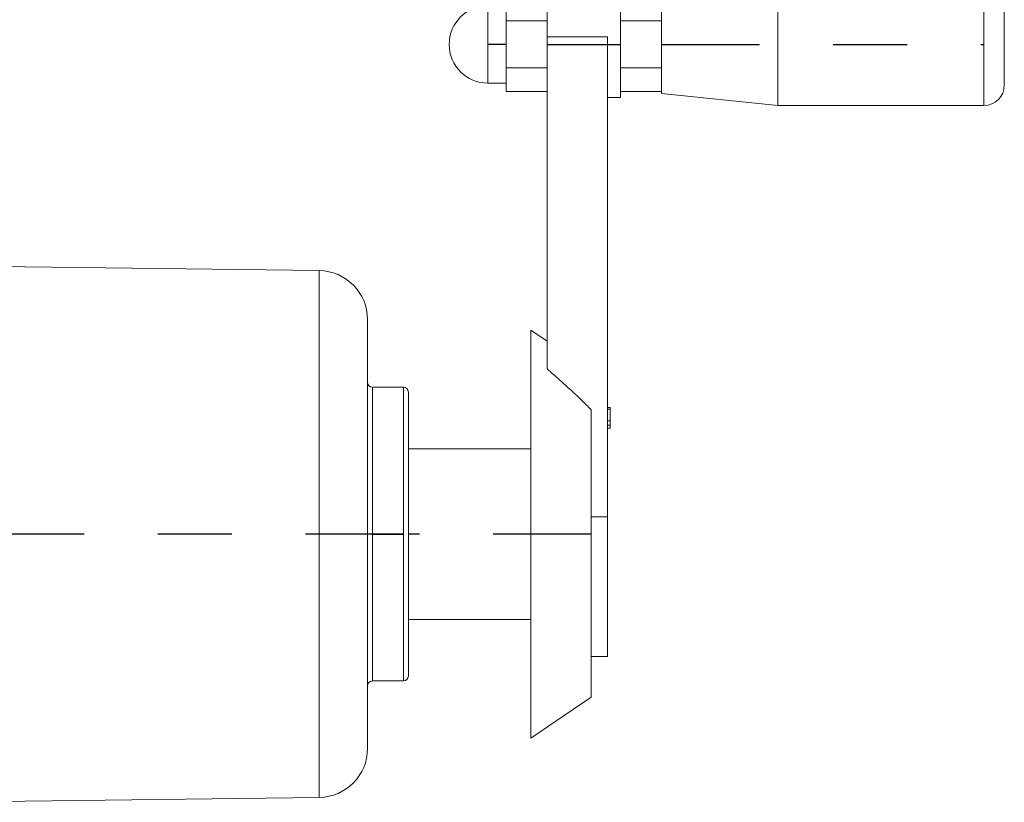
# Model space of a CAD drawing. Header units: metres. Extents: x 6538042 to 13082743, y 6022817 to 12049805.
# Tile 65 of 92: x 6539630.79 to 6539632.13, y 6024207.29 to 6024208.35. Entities that reach past the tile are written whole.
import ezdxf

# ---------------------------------------------------------------- set-up
doc = ezdxf.new("R2010")
doc.units = ezdxf.units.M
doc.header["$MEASUREMENT"] = 0
doc.linetypes.add('DOT_CENTER', pattern=[14, 12, -1, 0, -1])
doc.layers.get('0').update_dxf_attribs({"linetype": 'CONTINUOUS', "lineweight": 18})
doc.layers.add('1', color=7, linetype='CONTINUOUS')
doc.layers.add('d-komora zawory', color=7, linetype='CONTINUOUS', lineweight=13)

# ---------------------------------------------------------------- blocks, each defined once
blk = doc.blocks.new('Hand_Crank_Size_1__65', base_point=(227.65, 256.03))
at = {"color": 7, "linetype": 'Continuous'}
for p, q in [((337.42, 361.49), (337.42, 376.49)), ((309.15, 374.77), (309.15, 371.88)), ((318.15, 374.77), (318.15, 371.88)), ((323.15, 374.77), (323.15, 371.88)), ((365.15, 363.99), (365.15, 373.99)), ((304.15, 373.74), (304.15, 371.88)), ((304.15, 371.88), (304.15, 366.11)), ((304.15, 371.88), (309.15, 371.88)), ((309.15, 371.88), (309.15, 369.91)), ((318.15, 371.88), (323.15, 371.88)), ((318.15, 371.88), (318.15, 366.11)), ((323.15, 371.88), (323.15, 366.11)), ((309.15, 366.11), (309.15, 369.91)), ((316.55, 362.49), (316.55, 369.91)), ((304.15, 364.24), (304.15, 366.11)), ((304.15, 366.11), (309.15, 366.11)), ((309.15, 363.22), (309.15, 366.11)), ((318.15, 366.11), (318.15, 363.22)), ((318.15, 366.11), (323.15, 366.11)), ((323.15, 366.11), (323.15, 363.22)), ((304.15, 364.24), (301.9, 364.24)), ((304.15, 363.22), (304.15, 364.24)), ((304.15, 363.22), (309.15, 363.22)), ((309.15, 332.64), (309.15, 363.22)), ((318.15, 363.22), (318.15, 362.49)), ((318.15, 363.22), (323.15, 363.22)), ((323.15, 363.22), (323.15, 362.99)), ((316.55, 362.49), (318.15, 362.49)), ((316.55, 324.48), (316.55, 362.49)), ((323.15, 362.99), (337.42, 361.49)), ((362.65, 361.49), (337.42, 361.49)), ((281.23, 341.27), (236.12, 341.86)), ((287.15, 327.59), (287.15, 335.27)), ((307.15, 319.44), (307.15, 333.99)), ((309.15, 332.64), (307.15, 333.99)), ((309.15, 329.22), (309.15, 332.64)), ((287.15, 290.39), (287.15, 327.59)), ((287.75, 326.99), (291.55, 326.99)), ((292.15, 326.39), (292.15, 319.44)), ((316.55, 324.48), (316.85, 324.48)), ((316.55, 324.29), (316.55, 324.48)), ((316.85, 324.29), (316.85, 324.48)), ((314.55, 311.12), (314.55, 324.21)), ((316.55, 324.29), (316.85, 324.29)), ((316.55, 322.86), (316.55, 324.29)), ((316.85, 324.29), (316.85, 322.86)), ((316.55, 322.86), (316.85, 322.86)), ((316.55, 322.32), (316.55, 322.86)), ((316.55, 322.32), (316.85, 322.32)), ((316.55, 321.98), (316.55, 322.32)), ((316.85, 322.32), (316.85, 322.86)), ((316.85, 321.98), (316.85, 322.32)), ((316.55, 321.98), (316.85, 321.98)), ((316.55, 311.12), (316.55, 321.98)), ((292.15, 319.44), (292.15, 298.54)), ((292.15, 319.44), (307.15, 319.44)), ((307.15, 298.54), (307.15, 319.44)), ((314.55, 293.99), (314.55, 311.12)), ((316.55, 311.12), (316.55, 293.99)), ((292.15, 298.54), (292.15, 291.59)), ((292.15, 298.54), (307.15, 298.54)), ((307.15, 283.99), (307.15, 298.54)), ((314.55, 293.99), (316.55, 293.99)), ((314.55, 288.99), (314.55, 293.99)), ((287.75, 290.99), (291.55, 290.99)), ((287.15, 282.72), (287.15, 290.39)), ((314.55, 288.99), (307.15, 283.99)), ((281.23, 276.72), (236.12, 276.13))]:
    blk.add_line(p, q, dxfattribs=at)
at = {"color": 2, "linetype": 'Continuous'}
for p, q in [((362.65, 376.49), (362.65, 361.49)), ((301.9, 373.74), (301.9, 364.24)), ((316.55, 369.91), (309.15, 369.91)), ((281.23, 341.27), (281.23, 276.72)), ((287.75, 326.99), (287.75, 290.99)), ((291.55, 326.99), (291.55, 290.99)), ((316.55, 311.12), (314.55, 311.12))]:
    blk.add_line(p, q, dxfattribs=at)
at = {"color": 7, "linetype": 'Continuous'}
for centre, radius, start, end in [((301.9, 368.99), 4.75, 90, 180), ((301.9, 368.99), 4.75, 180, 270), ((362.65, 363.99), 2.5, 270, 0), ((281.15, 335.27), 6, 0, 89.25), ((287.75, 327.59), 0.6, 180, 270), ((291.55, 326.39), 0.6, 0, 90), ((287.75, 290.39), 0.6, 90, 180), ((291.55, 291.59), 0.6, 270, 0), ((281.15, 282.72), 6, 270.75, 0)]:
    blk.add_arc(centre, radius, start, end, dxfattribs=at)
blk.add_spline([(314.55, 324.21), (313.28, 325.46), (311.9, 326.77), (310.57, 327.97), (309.15, 329.22)], degree=3, dxfattribs=at)
at = {"layer": '1', "color": 2, "linetype": 'DOT_CENTER'}
for p, q in [((304.15, 368.99), (301.9, 368.99)), ((309.15, 368.99), (318.15, 368.99)), ((323.15, 368.99), (362.65, 368.99)), ((323.15, 368.99), (362.65, 368.99)), ((291.55, 308.99), (-94.44, 308.99)), ((287.75, 308.99), (291.55, 308.99)), ((314.55, 308.99), (292.15, 308.99)), ((314.55, 308.99), (292.15, 308.99))]:
    blk.add_line(p, q, dxfattribs=at)
blk = doc.blocks.new('Actuator_Size_1__77', base_point=(-85.65, 207.54))
blk.add_blockref('Hand_Crank_Size_1__65', (227.65, 256.03))
blk = doc.blocks.new('1 zawór')
at = {"xscale": 0.01658879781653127, "yscale": 0.01658879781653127, "zscale": 0.01658879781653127}
blk.add_blockref('Actuator_Size_1__77', (5474688.3774, 5917662.5045), dxfattribs=at)

msp = doc.modelspace()

# ---------------------------------------------------------------- block references
at = {"layer": 'd-komora zawory', "xscale": 0.666666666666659, "yscale": 0.666666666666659, "zscale": 0.666666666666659}
msp.add_blockref('1 zawór', (2889834.89156, 2079098.19583), dxfattribs=at)

doc.saveas('drawing.dxf')
